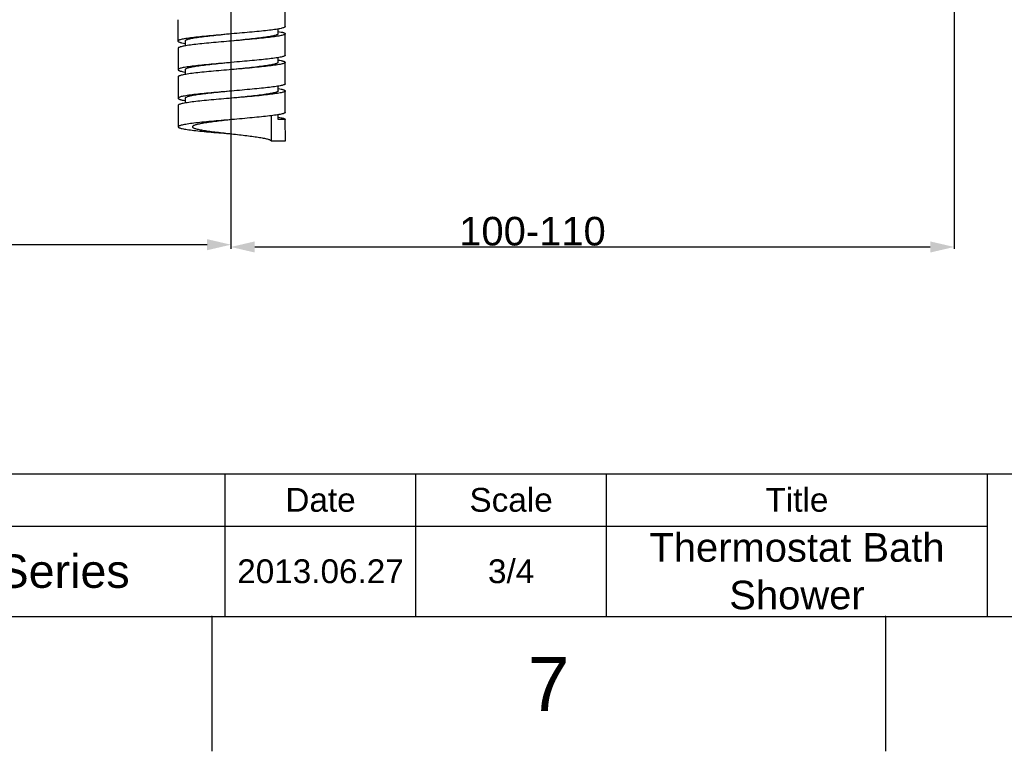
# Model space of a CAD drawing. Header units: millimetres. Extents: x 2676 to 3270, y -82 to 338.
# Tile 17 of 24: x 3094 to 3197, y -82 to -6. Entities that reach past the tile are written whole.
import ezdxf

# ---------------------------------------------------------------- set-up
doc = ezdxf.new("R2010")
doc.units = ezdxf.units.MM
doc.header["$LTSCALE"] = 0.1
doc.layers.add('FORM', color=7, linetype='Continuous')
doc.layers.add('TEXT', color=2, linetype='Continuous')
doc.styles.get("Standard").update_dxf_attribs({"font": 'arial_0.ttf'})
doc.dimstyles.new('DIMSTYLE_2', dxfattribs={"dimtxt": 3, "dimasz": 2.5, "dimexe": 0.18, "dimexo": 0.0625, "dimgap": 0.09, "dimtad": 1, "dimdec": 3, "dimdsep": 46, "dimtxsty": 'Standard', "dimblk": '_FILLED', "dimblk1": '_FILLED', "dimblk2": '_FILLED', "dimcen": 0.09, "dimadec": 0, "dimazin": 0, "dimtp": 1.2, "dimtm": 1.2, "dimtfac": 1, "dimtdec": 3, "dimtofl": 0, "dimtmove": 0, "dimatfit": 3, "dimldrblk": '_FILLED', "dimfxl": 1, "dimtolj": 1, "dimarcsym": 0})

# ---------------------------------------------------------------- blocks, each defined once
blk = doc.blocks.new('_FILLED')
at = {"color": 0, "linetype": 'ByBlock'}
blk.add_solid([(0, 0), (-1, 0.233), (-1, -0.233)], dxfattribs=at)
blk = doc.blocks.new('*D85')
at = {"color": 0, "linetype": 'Continuous', "lineweight": -2, "transparency": 16777216}
for p, q in [((3047.62, 33.26), (3047.62, -29.43)), ((3116.32, 29.87), (3116.32, -29.43)), ((3113.82, -29.25), (3050.12, -29.25))]:
    blk.add_line(p, q, dxfattribs=at)
at = {"layer": 'Defpoints', "color": 0, "linetype": 'Continuous', "transparency": 16777216}
for p in [(3047.62, 33.32), (3116.32, 29.94), (3047.62, -29.25)]:
    blk.add_point(p, dxfattribs=at)
at = {"color": 0, "linetype": 'Continuous', "lineweight": -2, "transparency": 16777216, "xscale": 2.5, "yscale": 2.5, "zscale": 2.5, "rotation": 180}
blk.add_blockref('_FILLED', (3047.62, -29.25), dxfattribs=at)
at = {"color": 0, "linetype": 'Continuous', "lineweight": -2, "transparency": 16777216, "xscale": 2.5, "yscale": 2.5, "zscale": 2.5}
blk.add_blockref('_FILLED', (3116.32, -29.25), dxfattribs=at)
at = {"color": 0, "linetype": 'Continuous', "transparency": 16777216, "insert": (3078.37, -26.1), "char_height": 3, "attachment_point": 2}
blk.add_mtext('\\A1;91.6', dxfattribs=at)
blk = doc.blocks.new('*D86')
at = {"color": 0, "linetype": 'Continuous', "lineweight": -2, "transparency": 16777216}
for p, q in [((3116.32, 29.87), (3116.32, -29.67)), ((3192.22, -4.04), (3192.22, -29.67)), ((3118.82, -29.49), (3189.72, -29.49))]:
    blk.add_line(p, q, dxfattribs=at)
at = {"layer": 'Defpoints', "color": 0, "linetype": 'Continuous', "transparency": 16777216}
for p in [(3116.32, 29.94), (3192.22, -3.98), (3192.22, -29.49)]:
    blk.add_point(p, dxfattribs=at)
at = {"color": 0, "linetype": 'Continuous', "lineweight": -2, "transparency": 16777216, "xscale": 2.5, "yscale": 2.5, "zscale": 2.5, "rotation": 180}
blk.add_blockref('_FILLED', (3116.32, -29.49), dxfattribs=at)
at = {"color": 0, "linetype": 'Continuous', "lineweight": -2, "transparency": 16777216, "xscale": 2.5, "yscale": 2.5, "zscale": 2.5}
blk.add_blockref('_FILLED', (3192.22, -29.49), dxfattribs=at)
at = {"color": 0, "linetype": 'Continuous', "transparency": 16777216, "insert": (3147.97, -26.33), "char_height": 3, "attachment_point": 2}
blk.add_mtext('\\A1;100-110', dxfattribs=at)

msp = doc.modelspace()

# ---------------------------------------------------------------- linework, layer by layer
at = {"color": 7, "linetype": 'Continuous'}
for p, q in [((3122.0162, -6.3534), (3122.0126, -4.1034)), ((3110.765, -5.6215), (3110.7686, -7.8715)), ((3121.2674, -7.1046), (3121.2666, -6.6016)), ((3122.021, -9.3534), (3122.0174, -7.1034)), ((3111.5186, -7.8703), (3111.5194, -8.3728)), ((3110.7698, -8.6215), (3110.7734, -10.8715)), ((3121.2722, -10.1046), (3121.2714, -9.6007)), ((3122.0258, -12.3534), (3122.0222, -10.1034)), ((3111.5234, -10.8703), (3111.5242, -11.3743)), ((3110.7746, -11.6215), (3110.7782, -13.8715)), ((3121.277, -13.1046), (3121.2762, -12.6034)), ((3122.0306, -15.3534), (3122.027, -13.1034)), ((3111.5282, -13.8703), (3111.529, -14.3715)), ((3110.7794, -14.6215), (3110.783, -16.8715)), ((3120.5312, -15.7108), (3120.5354, -18.3558)), ((3121.2818, -16.1046), (3121.281, -15.6006)), ((3122.0318, -16.1034), (3121.2818, -16.1046)), ((3122.0354, -18.3534), (3122.0318, -16.1034)), ((3120.5354, -18.3558), (3122.0354, -18.3534))]:
    msp.add_line(p, q, dxfattribs=at)
for p, q in [((2690.0698, -68.3093), (3255.7264, -68.3093)), ((3114.3122, -68.3093), (3114.3122, -82.4507)), ((3185.0193, -68.3093), (3185.0193, -82.4507))]:
    msp.add_line(p, q)
for points, knots in [([(3116.3924, -7.1125), (3116.0266, -7.1441), (3115.3091, -7.2062), (3114.2673, -7.2997), (3113.3072, -7.3927), (3112.4654, -7.4851), (3111.8536, -7.5652), (3111.4476, -7.6319), (3111.212, -7.678), (3111.026, -7.7239), (3110.9033, -7.7638), (3110.8321, -7.7985), (3110.7914, -7.8246), (3110.7686, -7.8534), (3110.7686, -7.8715)], [0, 0, 0, 0, 0.19285155, 0.37833593, 0.54940635, 0.69955542, 0.82313692, 0.87350264, 0.91563272, 0.94921579, 0.97409121, 0.98332004, 0.99052214, 1, 1, 1, 1]), ([(3116.3923, -7.1125), (3116.0753, -7.144), (3115.4534, -7.2059), (3114.5505, -7.2992), (3113.7184, -7.3921), (3113.0842, -7.4721), (3112.6363, -7.5376), (3112.3521, -7.5844), (3112.1068, -7.6309), (3111.9025, -7.677), (3111.7411, -7.7229), (3111.6347, -7.7629), (3111.5733, -7.7974), (3111.5372, -7.8244), (3111.5186, -7.8528), (3111.5186, -7.8703)], [0, 0, 0, 0, 0.19222593, 0.37713632, 0.54770711, 0.69748845, 0.76279425, 0.82088681, 0.87124769, 0.91345604, 0.94721759, 0.97242727, 0.98190932, 0.98945619, 1, 1, 1, 1]), ([(3122.0162, -6.3534), (3122.0162, -6.3715), (3121.9934, -6.4003), (3121.9527, -6.4264), (3121.8815, -6.4611), (3121.7588, -6.501), (3121.5728, -6.5469), (3121.3372, -6.593), (3120.9312, -6.6597), (3120.3193, -6.7399), (3119.4776, -6.8322), (3118.5175, -6.9253), (3117.4757, -7.0188), (3116.7582, -7.0808), (3116.3924, -7.1125)], [0, 0, 0, 0, 0.00947831, 0.01668055, 0.02590948, 0.05078503, 0.08436818, 0.12649829, 0.17686401, 0.30044544, 0.45059437, 0.62166459, 0.80714873, 1, 1, 1, 1]), ([(3122.0174, -7.1034), (3122.0174, -7.1215), (3121.9945, -7.1503), (3121.9539, -7.1764), (3121.8827, -7.2112), (3121.76, -7.251), (3121.5739, -7.2969), (3121.3383, -7.343), (3120.9324, -7.4097), (3120.3205, -7.4899), (3119.4787, -7.5822), (3118.5185, -7.6753), (3117.4768, -7.7688), (3116.7592, -7.8308), (3116.3934, -7.8625)], [0, 0, 0, 0, 0.00948003, 0.01668171, 0.02590741, 0.05078764, 0.08436609, 0.12650125, 0.17686295, 0.3004456, 0.45059679, 0.62166494, 0.80715495, 1, 1, 1, 1]), ([(3121.2674, -7.1046), (3121.2674, -7.1221), (3121.2488, -7.1505), (3121.2127, -7.1775), (3121.1512, -7.212), (3121.0448, -7.252), (3120.8834, -7.2979), (3120.6791, -7.344), (3120.4338, -7.3905), (3120.1496, -7.4373), (3119.7016, -7.5029), (3119.0675, -7.5828), (3118.2353, -7.6757), (3117.3324, -7.769), (3116.7105, -7.8309), (3116.3935, -7.8625)], [0, 0, 0, 0, 0.0105453, 0.01809129, 0.02757241, 0.05278483, 0.08654452, 0.12875563, 0.17911501, 0.23721004, 0.30251469, 0.45229699, 0.62286792, 0.80777711, 1, 1, 1, 1]), ([(3121.271, -6.8559), (3121.3788, -6.8741), (3121.5297, -6.9018), (3121.715, -6.9458), (3121.8206, -6.9758), (3121.905, -7.0068), (3121.9722, -7.039), (3122.0173, -7.0773), (3122.0174, -7.1034)], [0, 0, 0, 0, 0.40805037, 0.57229481, 0.7093692, 0.81927984, 0.90260221, 1, 1, 1, 1]), ([(3110.7686, -7.8715), (3110.7686, -7.8972), (3110.8126, -7.9351), (3110.8786, -7.9671), (3110.9611, -7.9977), (3111.0645, -8.0274), (3111.2458, -8.0709), (3111.3935, -8.0983), (3111.4991, -8.1163)], [0, 0, 0, 0, 0.09789433, 0.18125917, 0.29111357, 0.42812621, 0.59222177, 1, 1, 1, 1]), ([(3116.3934, -7.8625), (3116.0277, -7.8941), (3115.3101, -7.9562), (3114.2684, -8.0497), (3113.3083, -8.1427), (3112.4666, -8.2351), (3111.8547, -8.3152), (3111.4488, -8.3819), (3111.2132, -8.428), (3111.0271, -8.474), (3110.9045, -8.5138), (3110.8333, -8.5485), (3110.7926, -8.5746), (3110.7698, -8.6034), (3110.7698, -8.6215)], [0, 0, 0, 0, 0.19284835, 0.3783395, 0.54940726, 0.69955725, 0.82313859, 0.8735012, 0.91563462, 0.94921304, 0.9740931, 0.9833196, 0.99051943, 1, 1, 1, 1]), ([(3116.397, -10.1125), (3116.0313, -10.1441), (3115.3137, -10.2062), (3114.272, -10.2997), (3113.3119, -10.3927), (3112.4702, -10.4851), (3111.8583, -10.5652), (3111.4524, -10.6319), (3111.2168, -10.678), (3111.0308, -10.7239), (3110.9081, -10.7638), (3110.8369, -10.7985), (3110.7962, -10.8246), (3110.7734, -10.8534), (3110.7734, -10.8715)], [0, 0, 0, 0, 0.19284835, 0.3783395, 0.54940726, 0.69955725, 0.82313859, 0.8735012, 0.91563462, 0.94921304, 0.9740931, 0.9833196, 0.99051943, 1, 1, 1, 1]), ([(3116.3971, -10.1125), (3116.0801, -10.144), (3115.4582, -10.2059), (3114.5553, -10.2992), (3113.7232, -10.3921), (3113.089, -10.4721), (3112.6411, -10.5376), (3112.3569, -10.5844), (3112.1116, -10.6309), (3111.9073, -10.677), (3111.746, -10.7229), (3111.6395, -10.7629), (3111.5781, -10.7974), (3111.542, -10.8244), (3111.5234, -10.8528), (3111.5234, -10.8703)], [0, 0, 0, 0, 0.19222581, 0.37713607, 0.54770672, 0.69748796, 0.76279475, 0.82088626, 0.87124825, 0.91345548, 0.94721817, 0.97242678, 0.98190956, 0.98945666, 1, 1, 1, 1]), ([(3122.021, -9.3534), (3122.021, -9.3715), (3121.9982, -9.4003), (3121.9575, -9.4264), (3121.8863, -9.4612), (3121.7636, -9.501), (3121.5776, -9.5469), (3121.342, -9.593), (3120.936, -9.6597), (3120.3241, -9.7399), (3119.4823, -9.8322), (3118.5221, -9.9253), (3117.4804, -10.0188), (3116.7628, -10.0808), (3116.397, -10.1125)], [0, 0, 0, 0, 0.00948003, 0.01668171, 0.02590741, 0.05078764, 0.08436609, 0.12650125, 0.17686295, 0.3004456, 0.45059679, 0.62166494, 0.80715495, 1, 1, 1, 1]), ([(3122.0222, -10.1034), (3122.0222, -10.1215), (3121.9994, -10.1503), (3121.9587, -10.1764), (3121.8875, -10.2111), (3121.7648, -10.251), (3121.5788, -10.2969), (3121.3432, -10.343), (3120.9372, -10.4097), (3120.3253, -10.4899), (3119.4835, -10.5822), (3118.5233, -10.6753), (3117.4816, -10.7688), (3116.764, -10.8308), (3116.3982, -10.8625)], [0, 0, 0, 0, 0.00947977, 0.01667975, 0.02590887, 0.05078656, 0.08436843, 0.12649955, 0.17686547, 0.30044766, 0.45059809, 0.62166551, 0.80715505, 1, 1, 1, 1]), ([(3121.2722, -10.1046), (3121.2722, -10.1221), (3121.2536, -10.1505), (3121.2175, -10.1775), (3121.156, -10.212), (3121.0496, -10.252), (3120.8882, -10.2979), (3120.6839, -10.344), (3120.4386, -10.3905), (3120.1544, -10.4373), (3119.7065, -10.5029), (3119.0723, -10.5828), (3118.2401, -10.6757), (3117.3372, -10.769), (3116.7153, -10.8309), (3116.3983, -10.8625)], [0, 0, 0, 0, 0.01054581, 0.01809114, 0.02757205, 0.05278539, 0.08654423, 0.1287561, 0.17911484, 0.2372104, 0.30251465, 0.45229707, 0.62286804, 0.8077772, 1, 1, 1, 1]), ([(3121.291, -9.8585), (3121.3967, -9.8765), (3121.5445, -9.9039), (3121.726, -9.9474), (3121.8295, -9.9772), (3121.9121, -10.0078), (3121.9781, -10.0398), (3122.0222, -10.0777), (3122.0222, -10.1034)], [0, 0, 0, 0, 0.40779734, 0.57188377, 0.70889376, 0.81876819, 0.90211517, 1, 1, 1, 1]), ([(3110.7734, -10.8715), (3110.7735, -10.8974), (3110.8181, -10.9355), (3110.8847, -10.9677), (3110.9683, -10.9984), (3111.0729, -11.0283), (3111.2564, -11.0721), (3111.4059, -11.0996), (3111.5127, -11.1178)], [0, 0, 0, 0, 0.09762644, 0.18094942, 0.29085522, 0.42789564, 0.59206121, 1, 1, 1, 1]), ([(3116.3982, -10.8625), (3116.0325, -10.8941), (3115.3149, -10.9562), (3114.2732, -11.0497), (3113.3131, -11.1427), (3112.4714, -11.2351), (3111.8595, -11.3152), (3111.4536, -11.3819), (3111.218, -11.428), (3111.032, -11.4739), (3110.9093, -11.5138), (3110.8381, -11.5485), (3110.7974, -11.5746), (3110.7746, -11.6034), (3110.7746, -11.6215)], [0, 0, 0, 0, 0.19284889, 0.37834068, 0.54940886, 0.69955874, 0.82313941, 0.8735022, 0.91563445, 0.94921508, 0.97409202, 0.98331897, 0.99052185, 1, 1, 1, 1]), ([(3122.0258, -12.3534), (3122.0258, -12.3715), (3122.003, -12.4003), (3121.9623, -12.4264), (3121.8911, -12.4611), (3121.7684, -12.501), (3121.5824, -12.5469), (3121.3468, -12.593), (3120.9408, -12.6597), (3120.3289, -12.7399), (3119.4871, -12.8322), (3118.5269, -12.9253), (3117.4852, -13.0188), (3116.7676, -13.0808), (3116.4018, -13.1125)], [0, 0, 0, 0, 0.00947977, 0.01667975, 0.02590887, 0.05078656, 0.08436843, 0.12649955, 0.17686547, 0.30044766, 0.45059809, 0.62166551, 0.80715505, 1, 1, 1, 1]), ([(3116.4018, -13.1125), (3116.0361, -13.1441), (3115.3185, -13.2062), (3114.2768, -13.2997), (3113.3167, -13.3927), (3112.475, -13.4851), (3111.8631, -13.5652), (3111.4572, -13.6319), (3111.2216, -13.678), (3111.0356, -13.7239), (3110.9129, -13.7637), (3110.8417, -13.7985), (3110.801, -13.8246), (3110.7782, -13.8534), (3110.7782, -13.8715)], [0, 0, 0, 0, 0.19284889, 0.37834068, 0.54940886, 0.69955874, 0.82313941, 0.8735022, 0.91563445, 0.94921508, 0.97409202, 0.98331897, 0.99052185, 1, 1, 1, 1]), ([(3116.4019, -13.1125), (3116.0849, -13.144), (3115.463, -13.2059), (3114.5601, -13.2992), (3113.728, -13.3921), (3113.0939, -13.4721), (3112.6459, -13.5376), (3112.3618, -13.5844), (3112.1164, -13.6309), (3111.9121, -13.677), (3111.7508, -13.7229), (3111.6444, -13.7629), (3111.5829, -13.7974), (3111.5468, -13.8244), (3111.5282, -13.8528), (3111.5282, -13.8703)], [0, 0, 0, 0, 0.19222567, 0.37713579, 0.54770633, 0.6974875, 0.76279517, 0.82088578, 0.8712487, 0.91345502, 0.94721858, 0.97242641, 0.98190991, 0.98945696, 1, 1, 1, 1]), ([(3122.027, -13.1034), (3122.027, -13.1215), (3122.0042, -13.1503), (3121.9635, -13.1764), (3121.8923, -13.2111), (3121.7696, -13.251), (3121.5836, -13.2969), (3121.348, -13.343), (3120.942, -13.4097), (3120.3301, -13.4899), (3119.4883, -13.5822), (3118.5281, -13.6753), (3117.4864, -13.7688), (3116.7688, -13.8308), (3116.403, -13.8625)], [0, 0, 0, 0, 0.00947848, 0.01668153, 0.02590868, 0.05078608, 0.08436728, 0.12650016, 0.17686362, 0.30044559, 0.45059632, 0.62166442, 0.80715466, 1, 1, 1, 1]), ([(3121.277, -13.1046), (3121.277, -13.1221), (3121.2584, -13.1504), (3121.2223, -13.1775), (3121.1609, -13.212), (3121.0544, -13.252), (3120.8931, -13.2979), (3120.6888, -13.344), (3120.4434, -13.3905), (3120.1592, -13.4373), (3119.7113, -13.5029), (3119.0771, -13.5828), (3118.2449, -13.6757), (3117.342, -13.769), (3116.7201, -13.8309), (3116.4031, -13.8625)], [0, 0, 0, 0, 0.01054617, 0.01809085, 0.02757189, 0.05278577, 0.08654421, 0.12875638, 0.17911498, 0.23721058, 0.3025149, 0.45229736, 0.62286829, 0.80777734, 1, 1, 1, 1]), ([(3121.2911, -12.8577), (3121.3975, -12.8758), (3121.5462, -12.9033), (3121.7289, -12.9469), (3121.8331, -12.9767), (3121.9162, -13.0075), (3121.9826, -13.0395), (3122.0269, -13.0776), (3122.027, -13.1034)], [0, 0, 0, 0, 0.40786366, 0.57202042, 0.70904793, 0.81891867, 0.90228023, 1, 1, 1, 1]), ([(3110.7782, -13.8715), (3110.7783, -13.8973), (3110.8226, -13.9354), (3110.889, -13.9674), (3110.9722, -13.9981), (3111.0763, -14.028), (3111.259, -14.0716), (3111.4078, -14.0991), (3111.5141, -14.1172)], [0, 0, 0, 0, 0.09771655, 0.18107764, 0.2909484, 0.42797634, 0.59213388, 1, 1, 1, 1]), ([(3116.403, -13.8625), (3116.0373, -13.8941), (3115.3197, -13.9562), (3114.278, -14.0497), (3113.3179, -14.1427), (3112.4762, -14.2351), (3111.8643, -14.3152), (3111.4584, -14.3819), (3111.2228, -14.428), (3111.0368, -14.4739), (3110.9141, -14.5138), (3110.8429, -14.5485), (3110.8022, -14.5746), (3110.7794, -14.6034), (3110.7794, -14.6215)], [0, 0, 0, 0, 0.1928485, 0.37833959, 0.54940709, 0.69955667, 0.82313756, 0.87350281, 0.91563329, 0.9492146, 0.97409183, 0.98332075, 0.99052056, 1, 1, 1, 1]), ([(3122.0306, -15.3534), (3122.0306, -15.3715), (3122.0078, -15.4003), (3121.9671, -15.4264), (3121.8959, -15.4611), (3121.7732, -15.501), (3121.5872, -15.5469), (3121.3516, -15.593), (3120.9456, -15.6597), (3120.3337, -15.7399), (3119.4919, -15.8322), (3118.5318, -15.9253), (3117.49, -16.0188), (3116.7724, -16.0808), (3116.4066, -16.1125)], [0, 0, 0, 0, 0.00947848, 0.01668153, 0.02590868, 0.05078608, 0.08436728, 0.12650016, 0.17686362, 0.30044559, 0.45059632, 0.62166442, 0.80715466, 1, 1, 1, 1]), ([(3116.4066, -16.1125), (3116.0409, -16.1441), (3115.3233, -16.2062), (3114.2816, -16.2997), (3113.3215, -16.3927), (3112.4798, -16.4851), (3111.8679, -16.5652), (3111.462, -16.6319), (3111.2264, -16.678), (3111.0404, -16.7239), (3110.9178, -16.7638), (3110.8465, -16.7985), (3110.8059, -16.8246), (3110.783, -16.8534), (3110.783, -16.8715)], [0, 0, 0, 0, 0.1928485, 0.37833959, 0.54940709, 0.69955667, 0.82313756, 0.87350281, 0.91563329, 0.9492146, 0.97409183, 0.98332075, 0.99052056, 1, 1, 1, 1]), ([(3116.4067, -16.1125), (3116.1385, -16.1439), (3115.6122, -16.2057), (3114.8482, -16.2988), (3114.144, -16.3915), (3113.6075, -16.4713), (3113.2286, -16.5367), (3112.9881, -16.5834), (3112.7804, -16.6299), (3112.6074, -16.676), (3112.4707, -16.7219), (3112.3806, -16.7622), (3112.329, -16.7964), (3112.2977, -16.8244), (3112.283, -16.8521), (3112.283, -16.869)], [0, 0, 0, 0, 0.1913008, 0.37534975, 0.54518724, 0.69443164, 0.75956643, 0.81757142, 0.86793961, 0.91027994, 0.94432747, 0.97005627, 0.97992427, 0.98797853, 1, 1, 1, 1]), ([(3121.2925, -15.8571), (3121.3993, -15.8752), (3121.5488, -15.9028), (3121.7323, -15.9465), (3121.8369, -15.9764), (3121.9205, -16.0072), (3121.9871, -16.0394), (3122.0318, -16.0775), (3122.0318, -16.1034)], [0, 0, 0, 0, 0.40793819, 0.57210271, 0.70914222, 0.81905006, 0.9023819, 1, 1, 1, 1]), ([(3110.783, -16.8715), (3110.7831, -16.8895), (3110.806, -16.9182), (3110.8467, -16.9442), (3110.9181, -16.9787), (3111.0408, -17.0181), (3111.2271, -17.0635), (3111.4628, -17.1088), (3111.8689, -17.1743), (3112.481, -17.2524), (3113.323, -17.3421), (3114.2835, -17.432), (3115.3254, -17.5222), (3116.0432, -17.5819), (3116.409, -17.6124)], [0, 0, 0, 0, 0.0094797, 0.0166812, 0.02590671, 0.05078648, 0.08436437, 0.12649889, 0.17685991, 0.30044126, 0.4505916, 0.62165984, 0.8071514, 1, 1, 1, 1]), ([(3112.283, -16.869), (3112.2831, -16.886), (3112.2978, -16.9136), (3112.3292, -16.9415), (3112.3809, -16.9756), (3112.4712, -17.0156), (3112.608, -17.061), (3112.7812, -17.1066), (3112.989, -17.1524), (3113.2296, -17.1983), (3113.6087, -17.2626), (3114.1456, -17.3407), (3114.8501, -17.4311), (3115.6143, -17.5217), (3116.1408, -17.5818), (3116.4091, -17.6124)], [0, 0, 0, 0, 0.01202152, 0.02007369, 0.02994381, 0.05567311, 0.08971995, 0.13206119, 0.18242833, 0.24043452, 0.30556802, 0.4548124, 0.62464993, 0.80869901, 1, 1, 1, 1]), ([(3116.4091, -17.6124), (3116.6775, -17.643), (3117.2039, -17.7031), (3117.9683, -17.7937), (3118.6728, -17.8842), (3119.2096, -17.9623), (3119.5888, -18.0265), (3119.8294, -18.0724), (3120.0372, -18.1183), (3120.2104, -18.1638), (3120.3473, -18.2093), (3120.4375, -18.2492), (3120.4892, -18.2834), (3120.5206, -18.3113), (3120.5354, -18.3389), (3120.5354, -18.3558)], [0, 0, 0, 0, 0.19129866, 0.37534689, 0.54518467, 0.69442999, 0.75956371, 0.81757094, 0.86793814, 0.91028053, 0.94432649, 0.97005786, 0.97992801, 0.9879829, 1, 1, 1, 1])]:
    msp.add_open_spline(points, degree=3, knots=knots, dxfattribs=at)
for p in [(3114.3122, -68.3093), (3185.0193, -68.3093)]:
    msp.add_point(p)
at = {"layer": 'FORM'}
for p, q in [((2985.2264, -53.3093), (3255.7264, -53.3093)), ((3115.7264, -68.3093), (3115.7264, -53.3093)), ((3115.7264, -68.3093), (3115.7264, -53.3093)), ((3115.7264, -68.3093), (3115.7264, -53.3093)), ((3135.7264, -68.3093), (3135.7264, -53.3093)), ((3155.7264, -68.3093), (3155.7264, -53.3093)), ((3195.7264, -68.3093), (3195.7264, -53.3093)), ((3055.7264, -58.8093), (3195.7264, -58.8093))]:
    msp.add_line(p, q, dxfattribs=at)

# ---------------------------------------------------------------- texts
at = {"insert": (3149.6658, -75.38), "char_height": 5.6566, "attachment_point": 5}
msp.add_mtext_dynamic_manual_height_columns('7', width=50, gutter_width=12.5, heights=[0], dxfattribs=at)
at = {"layer": 'TEXT', "attachment_point": 5}
for s, width, insert, char_height in [('Scale', 20, (3145.7264, -56.0593), 2.5), ('Title', 40, (3175.7264, -56.0593), 2.5), ('Date', 20, (3125.7264, -56.0593), 2.5), ('Thermostat Bath Shower', 40, (3175.7264, -63.5593), 3), ('Thermostat Series', 60, (3085.7264, -63.5593), 3.5), ('2013.06.27', 20, (3125.7264, -63.5593), 2.5), ('3/4', 20, (3145.7264, -63.5593), 2.5)]:
    msp.add_mtext_dynamic_manual_height_columns(s, width=width, gutter_width=12.5, heights=[0], dxfattribs=dict(at, insert=insert, char_height=char_height))

# ---------------------------------------------------------------- dimensions: what is measured, and where the dimension line sits
at = {"color": 3, "linetype": 'Continuous'}
dim = msp.add_linear_dim(base=(3047.621, -29.2521), p1=(3116.321, 29.9375), p2=(3047.621, 33.3216), angle=180, text='91.6', dimstyle='DIMSTYLE_2', dxfattribs=at)
dim.commit()
dim.dimension.update_dxf_attribs({"geometry": '*D85', "text_midpoint": (3078.371, -29.2521), "dimtype": 160})
dim = msp.add_linear_dim(base=(3192.221, -29.4882), p1=(3116.321, 29.9375), p2=(3192.221, -3.9804), text='100-110', dimstyle='DIMSTYLE_2', dxfattribs=at)
dim.commit()
dim.dimension.update_dxf_attribs({"geometry": '*D86', "text_midpoint": (3147.971, -29.4882), "dimtype": 160})

doc.saveas('drawing.dxf')
